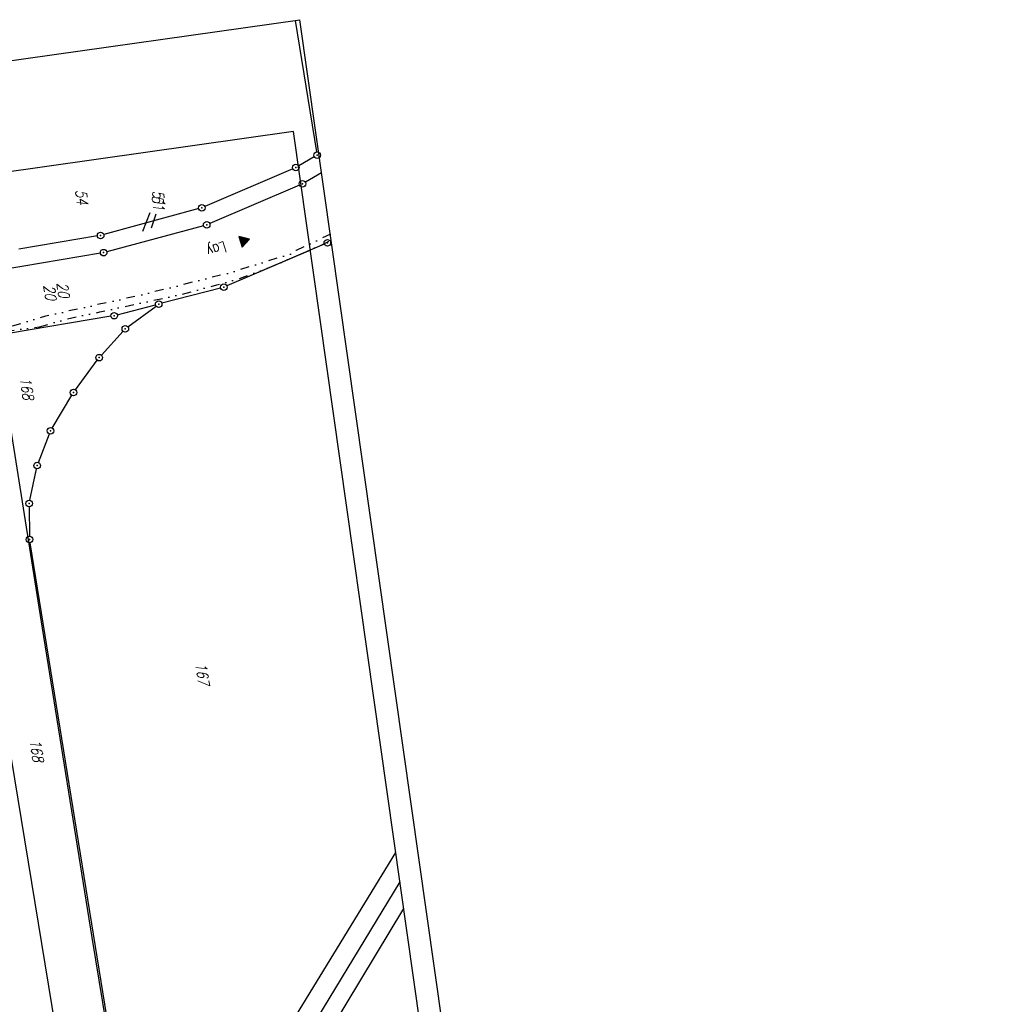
# Model space of a CAD drawing. Extents: x 446457 to 447032, y 444506 to 445688.
# Tile 83 of 83: x 446809 to 447032, y 445464 to 445688. Entities that reach past the tile are written whole.
import ezdxf

# ---------------------------------------------------------------- set-up
doc = ezdxf.new("R2010")
doc.units = 0
doc.header["$LTSCALE"] = 2
doc.header["$MEASUREMENT"] = 0
doc.linetypes.add('AUSGEZOGEN', pattern=[0])
doc.linetypes.add('GETRENNTX3', pattern=[3.25, 1, -0.75, 0, -0.75, 0, -0.75])
doc.layers.get('0').update_dxf_attribs({"linetype": 'AUSGEZOGEN'})
for name, color, linetype in [('202-FLSTNR', 8, 'AUSGEZOGEN'), ('202-GRENZL', 8, 'AUSGEZOGEN'), ('202-GRENZP', 8, 'AUSGEZOGEN'), ('203-FLSTNR', 8, 'AUSGEZOGEN'), ('203-GRENZL', 8, 'AUSGEZOGEN'), ('203-GRENZP', 8, 'AUSGEZOGEN'), ('FBRTOP', 250, 'AUSGEZOGEN'), ('Planeinteilung', 250, 'CONTINUOUS'), ('RAHMEN', 7, 'AUSGEZOGEN'), ('SCHRIFT', 7, 'AUSGEZOGEN'), ('STROMLTG', 4, 'AUSGEZOGEN'), ('TELEKOM', 4, 'GETRENNTX3')]:
    doc.layers.add(name, color=color, linetype=linetype)
doc.styles.add('ROMANS', font='romans.shx', dxfattribs={"width": 0.8})

# ---------------------------------------------------------------- blocks, each defined once
blk = doc.blocks.new('1135420')
for p in [(1135, 420), (0, 297)]:
    blk.add_line(p, (0, 420))
at = {"layer": 'RAHMEN'}
for p, q in [((950, 415), (25, 415)), ((25, 415), (25, 5))]:
    blk.add_line(p, q, dxfattribs=at)
blk = doc.blocks.new('GST')
at = {"color": 0}
blk.add_circle((0, 0), 0.75, dxfattribs=at)
blk.add_point((0, 0), dxfattribs=at)
blk = doc.blocks.new('RPFEIL')
at = {"color": 0}
for p, q in [((0, 0), (-1.25, -2.17)), ((-1.25, -2.17), (1.25, -2.17)), ((-1.15, -2.17), (-1.15, -1.99)), ((-1.05, -2.17), (-1.05, -1.82)), ((-0.95, -2.17), (-0.95, -1.65)), ((-0.85, -2.17), (-0.85, -1.47)), ((-0.75, -2.17), (-0.75, -1.3)), ((-0.65, -2.17), (-0.65, -1.13)), ((-0.55, -2.17), (-0.55, -0.95)), ((-0.45, -2.17), (-0.45, -0.78)), ((-0.35, -2.17), (-0.35, -0.61)), ((-0.25, -2.17), (-0.25, -0.43)), ((-0.15, -2.17), (-0.15, -0.26)), ((-0.05, -2.17), (-0.05, -0.09)), ((1.25, -2.17), (0, 0)), ((0.05, -2.17), (0.05, -0.09)), ((0.15, -2.17), (0.15, -0.26)), ((0.25, -2.17), (0.25, -0.43)), ((0.35, -2.17), (0.35, -0.61)), ((0.45, -2.17), (0.45, -0.78)), ((0.55, -2.17), (0.55, -0.95)), ((0.65, -2.17), (0.65, -1.13)), ((0.75, -2.17), (0.75, -1.3)), ((0.85, -2.17), (0.85, -1.47)), ((0.95, -2.17), (0.95, -1.65)), ((1.05, -2.17), (1.05, -1.82)), ((1.15, -2.17), (1.15, -1.99))]:
    blk.add_line(p, q, dxfattribs=at)

msp = doc.modelspace()

# ---------------------------------------------------------------- linework, layer by layer
at = {"layer": '202-FLSTNR'}
msp.add_line((446840.34, 445644.15), (446839.28, 445640.99), dxfattribs=at)
at = {"layer": '202-GRENZL'}
for p, q in [((446872.07, 445688.33), (446876.91, 445658.34)), ((446876.38, 445657.22), (446872.84, 445655.18)), ((446871.5, 445654.5), (446851.5, 445645.92)), ((446878.07, 445653.61), (446874.38, 445651.48)), ((446873.04, 445650.8), (446852.58, 445642.04)), ((446850.09, 445645.42), (446828.46, 445639.53)), ((446851.17, 445641.54), (446829.14, 445635.6)), ((446827, 445639.2), (446809.12, 445636.19)), ((446878.68, 445637.35), (446856.48, 445627.81)), ((446827.68, 445635.27), (446805.28, 445631.45)), ((446855.06, 445627.32), (446841.69, 445623.86)), ((446831.52, 445621.22), (446840.23, 445623.48)), ((446833.96, 445618.48), (446840.36, 445623.22)), ((446830.05, 445620.9), (446806.76, 445616.97)), ((446827.93, 445612.03), (446832.86, 445617.47)), ((446821.98, 445604.14), (446826.98, 445610.87)), ((446816.72, 445595.43), (446821.15, 445602.89)), ((446813.56, 445587.57), (446816.07, 445594.09)), ((446812.67, 445583.91), (446813.14, 445586.14))]:
    msp.add_line(p, q, dxfattribs=at)
at = {"layer": '203-FLSTNR'}
msp.add_line((446838.93, 445644.46), (446837.28, 445640.25), dxfattribs=at)
at = {"layer": '203-GRENZL'}
for p, q in [((446871.5, 445654.5), (446851.5, 445645.92)), ((446873.04, 445650.81), (446852.58, 445642.04)), ((446850.09, 445645.42), (446828.46, 445639.53)), ((446851.17, 445641.54), (446829.14, 445635.6)), ((446827, 445639.21), (446809.12, 445636.19)), ((446875.52, 445635.99), (446856.48, 445627.81)), ((446827.68, 445635.27), (446805.28, 445631.45)), ((446855.06, 445627.32), (446841.69, 445623.86)), ((446831.52, 445621.22), (446840.23, 445623.48)), ((446833.96, 445618.48), (446840.36, 445623.22)), ((446830.05, 445620.91), (446806.76, 445616.98)), ((446827.93, 445612.03), (446832.86, 445617.47)), ((446821.98, 445604.14), (446826.98, 445610.87)), ((446793.39, 445605.02), (446822.74, 445426.2)), ((446816.72, 445595.44), (446821.15, 445602.89)), ((446813.56, 445587.57), (446816.07, 445594.09)), ((446811.63, 445578.97), (446813.14, 445586.14)), ((446811.49, 445577.49), (446811.55, 445570.78)), ((446835.97, 445419.46), (446811.68, 445569.29)), ((446858.77, 445439.65), (446894.97, 445498.73)), ((446862.66, 445437.13), (446895.92, 445492.03)), ((446866.02, 445434.91), (446896.78, 445485.95))]:
    msp.add_line(p, q, dxfattribs=at)
at = {"layer": 'FBRTOP', "const_width": 0.5}
msp.add_lwpolyline([(446685.67, 445499.68, 0.000084), (446690.29, 445466.91, 0.000171), (446692.59, 445450.72), (446699.7, 445400.65, -0.000017), (446702.65, 445379.85, -0.000012), (446706.64, 445351.68, -0.000142), (446710.16, 445326.77, 0.000095), (446713.69, 445301.85, 0.000489), (446717.26, 445276.8, -0.000535), (446720.84, 445251.74, -0.000318), (446724.22, 445227.7, 0.000352), (446727.61, 445203.66, 0.000005), (446731.55, 445175.83, 0.000006), (446734.44, 445155.44, 0.000005), (446738.34, 445127.87, 0.000006), (446741.35, 445106.67, 0.000262), (446744.9, 445081.67, -0.000165), (446748.46, 445056.66, -0.000317)], format="xyb", dxfattribs=at)
at = {"layer": 'STROMLTG', "flags": 128}
msp.add_lwpolyline([(446794.06, 445677.27), (446801.6, 445630.45), (446814.45, 445549.8), (446825.76, 445479.35), (446835.37, 445420.55), (446846.33, 445351.32), (446857.56, 445284.44), (446862.25, 445250.9), (446869.02, 445210.23), (446879.29, 445146.51), (446891.14, 445073.43), (446900.26, 445016.4), (446910.8, 444951.07), (446923.12, 444875.1)], dxfattribs=at)
at = {"layer": 'TELEKOM', "flags": 128}
for points in [[(446880.05, 445639.63), (446872.24, 445635.89), (446871.17, 445635.15), (446857.28, 445630.83), (446837.13, 445625.78), (446815.19, 445620.93), (446807.52, 445618.62), (446805.73, 445617.52)], [(446813.78, 445618.47), (446819.95, 445620.27), (446827.59, 445621.89), (446839.04, 445624.36), (446845.93, 445625.84), (446854.23, 445628.04), (446859.26, 445629.5), (446866.49, 445632.14), (446874.56, 445635.64), (446879.21, 445637.68), (446880.24, 445638.27)], [(446465.26, 445573.26), (446478.21, 445574.23), (446508.97, 445578.04), (446539.76, 445582.22), (446540.65, 445582.35), (446542.59, 445582.06), (446543.74, 445582.2), (446571.44, 445585.68), (446581.69, 445586.76), (446581.55, 445589.48), (446592.57, 445591.2), (446616.25, 445594.19), (446625.91, 445595.8), (446630.01, 445596.14), (446638.87, 445597.67), (446646.85, 445598.92), (446646.58, 445601.87), (446664.97, 445604.75), (446683.54, 445607.07), (446692.37, 445608.48), (446694.41, 445608.36), (446696.1, 445604.45), (446699.89, 445602.8), (446700.72, 445600.41), (446703.95, 445600.61), (446724.17, 445604.63), (446747.84, 445608.68), (446756.69, 445609.67), (446769.12, 445611.95), (446782.93, 445614.65), (446790.43, 445616.61), (446795.8, 445617), (446803.83, 445617.34), (446806.17, 445617.54), (446813.78, 445618.47)]]:
    msp.add_lwpolyline(points, dxfattribs=at)

# ---------------------------------------------------------------- block references
at = {"layer": '202-GRENZP', "rotation": 278.0670474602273}
for p in [(446877.03, 445657.6), (446872.19, 445654.8), (446873.73, 445651.1), (446850.81, 445645.62), (446851.89, 445641.74), (446827.74, 445639.33), (446879.37, 445637.65), (446828.42, 445635.4), (446855.79, 445627.51), (446840.96, 445623.67), (446830.79, 445621.03), (446833.36, 445618.03), (446827.43, 445611.47), (446821.53, 445603.54), (446816.34, 445594.79), (446813.29, 445586.87)]:
    msp.add_blockref('GST', p, dxfattribs=at)
at = {"layer": '203-GRENZP', "rotation": 278.0670990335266}
for p in [(446872.19, 445654.8), (446850.81, 445645.62), (446851.89, 445641.74), (446827.74, 445639.33), (446828.42, 445635.4), (446855.79, 445627.51), (446840.96, 445623.67), (446830.79, 445621.03), (446833.36, 445618.03), (446827.43, 445611.47), (446821.53, 445603.54), (446816.34, 445594.79), (446813.29, 445586.87), (446811.48, 445578.24), (446811.56, 445570.03)]:
    msp.add_blockref('GST', p, dxfattribs=at)
at = {"layer": 'Planeinteilung', "linetype": 'Continuous', "rotation": 278.0670990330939}
msp.add_blockref('1135420', (446457.28, 445629.54), dxfattribs=at)
at = {"layer": 'SCHRIFT', "rotation": 286.6892854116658}
msp.add_blockref('RPFEIL', (446861.67, 445638.5), dxfattribs=at)

# ---------------------------------------------------------------- texts
at = {"layer": '202-FLSTNR', "style": 'ROMANS', "oblique": 15, "width": 0.8}
for s, p in [('51', (446839.47, 445649.44)), ('20', (446817.7, 445628.47)), ('168', (446809.35, 445606.87))]:
    msp.add_text(s, height=2.5, rotation=278.067, dxfattribs=at).set_placement(p)
at = {"layer": '203-FLSTNR', "style": 'ROMANS', "oblique": 15, "width": 0.8}
for s, p in [('54', (446821.95, 445649.61)), ('51', (446839.35, 445648.33)), ('20', (446814.72, 445627.91)), ('167', (446849.32, 445541.81)), ('168', (446811.58, 445524.37))]:
    msp.add_text(s, height=2.5, rotation=278.0671, dxfattribs=at).set_placement(p)
at = {"layer": 'SCHRIFT', "style": 'ROMANS', "width": 0.8}
msp.add_text('Lay', height=2.5, rotation=197.8287, dxfattribs=at).set_placement((446855.89, 445638.01))

doc.saveas('drawing.dxf')
